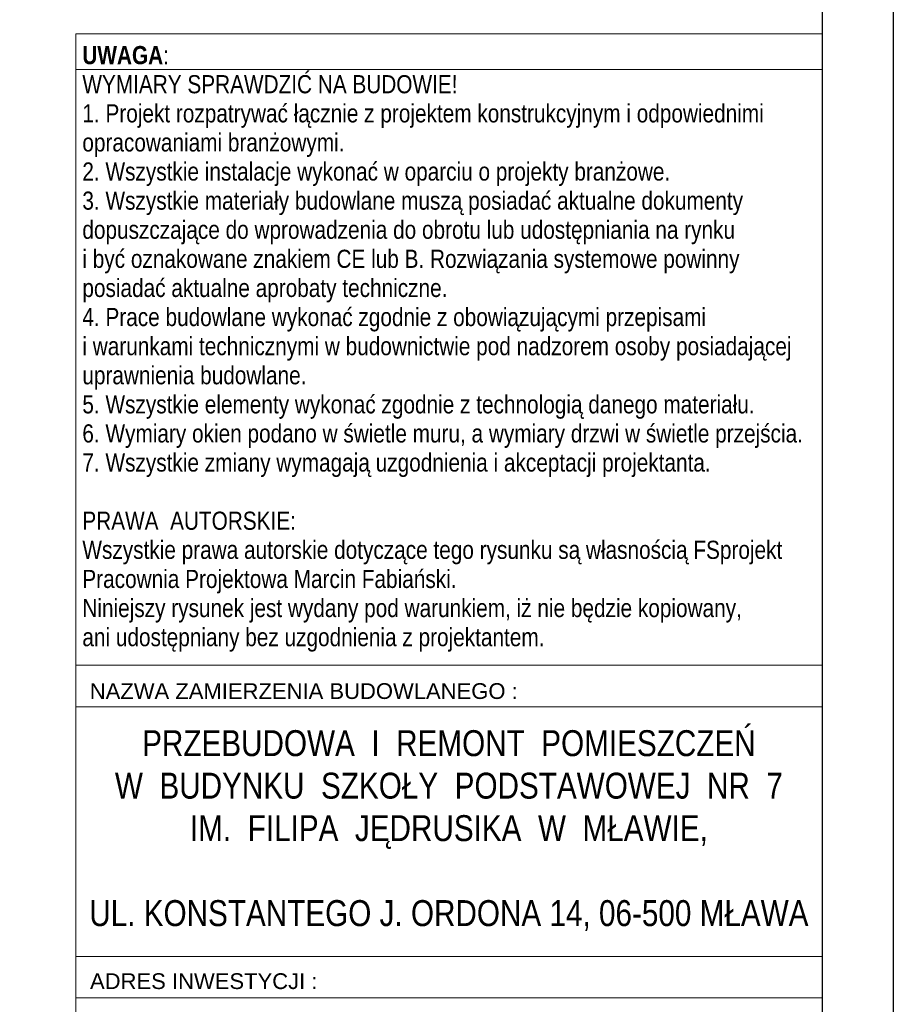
# Model space of a CAD drawing. Header units: millimetres. Extents: x -14609 to 44937, y 52278 to 67558.
# Tile 14 of 48: x 31552 to 32226, y 54464 to 55223. Entities that reach past the tile are written whole.
import ezdxf

# ---------------------------------------------------------------- set-up
doc = ezdxf.new("R2010")
doc.units = ezdxf.units.MM
doc.styles.add('GENERATED_STYLE_1', font='ARIALN.TTF')
doc.styles.add('GENERATED_STYLE_2', font='ARIALNB.TTF')
doc.styles.add('GENERATED_STYLE_3', font='arial.ttf')

# ---------------------------------------------------------------- blocks, each defined once
blk = doc.blocks.new('*U67')
for points in [[(0, 0), (-6400, 0), (-6400, 4200), (0, 4200)], [(-55, 55), (-6200, 55), (-6200, 4145), (-55, 4145)]]:
    blk.add_lwpolyline(points, close=True)

msp = doc.modelspace()

# ---------------------------------------------------------------- linework, layer by layer
at = {"color": 7, "linetype": 'Continuous', "lineweight": 13}
for p, q in [((31595.18, 55185.07), (32171.18, 55185.07)), ((31595.18, 54725.59), (32171.18, 54725.59)), ((31595.18, 54693.59), (32171.18, 54693.59)), ((31595.18, 54693.59), (32171.18, 54693.59)), ((31595.18, 54501), (32171.18, 54501)), ((31595.18, 54469), (32171.18, 54469)), ((31595.18, 54469), (32171.18, 54469)), ((31595.18, 54469), (32171.18, 54469))]:
    msp.add_line(p, q, dxfattribs=at)
at = {"color": 7, "linetype": 'Continuous', "lineweight": 13, "flags": 128}
msp.add_lwpolyline([(31595.18, 55212.49), (32171.18, 55212.49), (32171.18, 52757.42), (31595.18, 52757.42)], close=True, dxfattribs=at)

# ---------------------------------------------------------------- block references
msp.add_blockref('*U67', (32226.18, 52702.42))

# ---------------------------------------------------------------- texts
at = {"color": 7, "linetype": 'Continuous', "lineweight": 13, "insert": (31600.3, 55203.18), "char_height": 14, "width": 570.8753, "attachment_point": 1, "line_spacing_factor": 0.961758, "style": 'GENERATED_STYLE_2'}
msp.add_mtext('\\pxql;\\A1;\\fArial Narrow|b1|i0|c0|p34;UWAGA\\fArial Narrow|b0|i0|c0|p34;:  \\PWYMIARY SPRAWDZIĆ NA BUDOWIE!\\P1. Projekt rozpatrywać łącznie z projektem konstrukcyjnym i odpowiednimi \\Popracowaniami branżowymi.\\P2. Wszystkie instalacje wykonać w oparciu o projekty branżowe.\\P3. Wszystkie materiały budowlane muszą posiadać aktualne dokumenty \\Pdopuszczające do wprowadzenia do obrotu lub udostępniania na rynku \\Pi być oznakowane znakiem CE lub B. Rozwiązania systemowe powinny \\Pposiadać aktualne aprobaty techniczne.\\P4. Prace budowlane wykonać zgodnie z obowiązującymi przepisami \\Pi warunkami technicznymi w budownictwie pod nadzorem osoby posiadającej\\Puprawnienia budowlane.\\P5. Wszystkie elementy wykonać zgodnie z technologią danego materiału.\\P6. Wymiary okien podano w świetle muru, a wymiary drzwi w świetle przejścia.\\P7. Wszystkie zmiany wymagają uzgodnienia i akceptacji projektanta.\\P\\PPRAWA  AUTORSKIE:\\PWszystkie prawa autorskie dotyczące tego rysunku są własnością FSprojekt \\PPracownia Projektowa Marcin Fabiański.\\PNiniejszy rysunek jest wydany pod warunkiem, iż nie będzie kopiowany, \\Pani udostępniany bez uzgodnienia z projektantem.', dxfattribs=at)
at = {"color": 7, "linetype": 'Continuous', "lineweight": 13, "char_height": 12.16, "attachment_point": 4, "style": 'GENERATED_STYLE_3'}
for s, insert in [('\\A1;{\\pql;\\fArial|b0|i0|c238|p38;NAZWA ZAMIERZENIA BUDOWLANEGO :}', (31606.01, 54705.56)), ('\\A1;{\\pql;\\fArial|b0|i0|c238|p38;ADRES INWESTYCJI :}', (31606.21, 54481.82))]:
    msp.add_mtext(s, dxfattribs=dict(at, insert=insert))
at = {"color": 7, "linetype": 'Continuous', "lineweight": 13, "insert": (31883.18, 54675.47), "char_height": 20, "attachment_point": 2, "line_spacing_factor": 0.982922, "style": 'GENERATED_STYLE_1'}
msp.add_mtext('\\A1;{\\pqc;\\fArial Narrow|b0|i0|c0|p34;PRZEBUDOWA  I  REMONT  POMIESZCZEŃ \\P\\pqc;\\fArial Narrow|b0|i0|c0|p34;W  BUDYNKU  SZKOŁY  PODSTAWOWEJ  NR  7 \\P\\pqc;\\fArial Narrow|b0|i0|c0|p34;IM.  FILIPA  JĘDRUSIKA  W  MŁAWIE, \\P\\pqc;\\fArial Narrow|b0|i0|c0|p34;\\P\\pqc;\\fArial Narrow|b0|i0|c0|p34;UL. KONSTANTEGO J. ORDONA 14, 06-500 MŁAWA}', dxfattribs=at)

doc.saveas('drawing.dxf')
